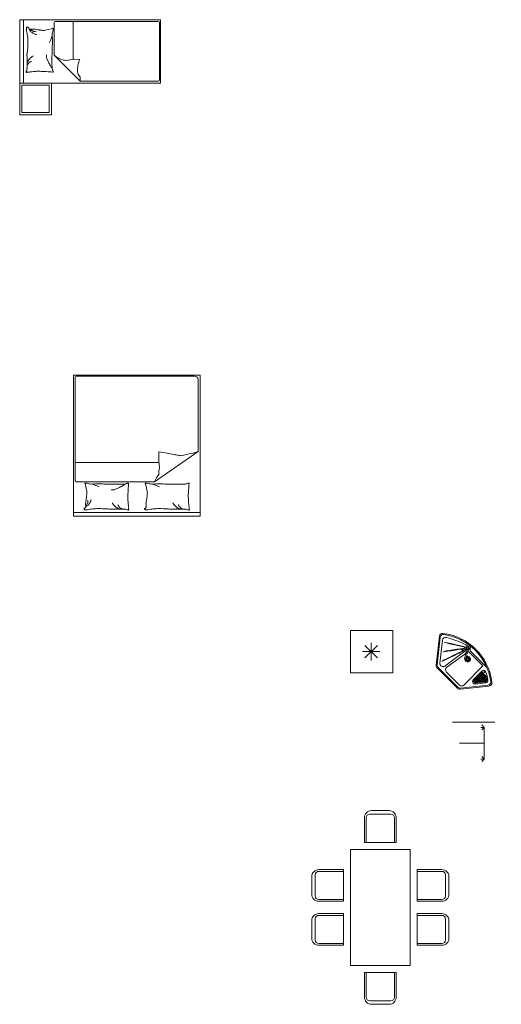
# Model space of a CAD drawing. Header units: millimetres. Extents: x 26913 to 168082, y -32666 to 98813.
# Tile 15 of 19: x 36511 to 43353, y -32666 to -18683. Entities that reach past the tile are written whole.
import ezdxf

# ---------------------------------------------------------------- set-up
doc = ezdxf.new("R2010")
doc.units = ezdxf.units.MM
doc.header["$LTSCALE"] = 400
doc.layers.get('0').update_dxf_attribs({"color": 250})
doc.layers.add('N_nábytek', color=7, linetype='Continuous', lineweight=13)
doc.layers.add('N_zařizovací předměty', color=7, linetype='Continuous', lineweight=13)
doc.styles.add('DIM_FONT', font='SIMPLEX.shx', dxfattribs={"width": 0.8})

# ---------------------------------------------------------------- blocks, each defined once
blk = doc.blocks.new('A$C5E4A2205')
for p, q in [((0, 2), (0.9, 2)), ((0, 0), (0, 2)), ((0.9, 2), (0.9, 0)), ((0, 1.948), (0.9, 1.948)), ((0.122, 1.525), (0.129, 1.555)), ((0.129, 1.555), (0.15, 1.637)), ((0.026, 1.491), (0.026, 0.032)), ((0.503, 1.511), (0.046, 1.511)), ((0.503, 1.511), (0.872, 1.142)), ((0.575, 1.314), (0.562, 1.218)), ((0.046, 1.239), (0.564, 1.239)), ((0.562, 1.218), (0.563, 1.146)), ((0.872, 0.032), (0.872, 1.142)), ((0.046, 0.012), (0.852, 0.012)), ((0.9, 0), (0, 0))]:
    blk.add_line(p, q)
for centre, radius, start, end in [((0.119, 1.891), 0.0131, 101.2724, 206.5805), ((0.138, 1.9), 0.0342, 206.5805, 265.5998), ((0.134, 1.815), 0.0904, 90, 101.2724), ((0.624, 1.813), 0.492, 173.7676, 180), ((0.08, 1.778), 0.0899, 41.4429, 53.7359), ((0.134, 1.745), 0.161, 81.5628, 90), ((0.071, 1.742), 0.14, 45.0976, 62.7964), ((0.108, 1.803), 0.0526, 25.3551, 41.4429), ((0.019, 1.76), 0.151, 21.8149, 25.3551), ((0.113, 1.602), 0.305, 74.256, 81.5628), ((0.071, 1.742), 0.14, 27.3988, 45.0976), ((0.261, 2.129), 0.242, 254.256, 262.4531), ((0.319, 2.566), 0.683, 262.4531, 270), ((0.319, 2.932), 1.049, 270, 276.0867), ((0.374, 2.415), 0.529, 276.0867, 280.1899), ((0.495, 1.744), 0.152, 92.5386, 100.1899), ((0.501, 1.607), 0.29, 85.1982, 92.5386), ((0.697, 1.726), 0.2, 151.6832, 156.9972), ((0.564, 1.798), 0.0493, 140.9651, 151.6832), ((0.598, 2.766), 0.873, 265.1982, 269.4243), ((0.701, 1.687), 0.225, 133.8115, 140.9651), ((0.816, 1.567), 0.392, 128.3886, 133.8115), ((0.62, 1.814), 0.0768, 117.2396, 128.3886), ((0.692, 1.674), 0.234, 110.8603, 117.2396), ((0.605, 3.387), 1.494, 269.4243, 271.9079), ((0.684, 1.799), 0.0992, 143.8234, 161.5603), ((0.684, 1.799), 0.0992, 126.0864, 143.8234), ((0.684, 1.799), 0.0992, 108.6766, 126.0864), ((0.627, 2.714), 0.821, 271.9079, 275.2592), ((0.697, 1.95), 0.0539, 275.2592, 300.6513), ((0.739, 1.879), 0.0289, 85.6975, 120.6513), ((1.645, 1.716), 0.913, 172.3191, 176.6313), ((0.936, 1.812), 0.198, 167.8905, 172.3191), ((0.74, 1.883), 0.0251, 68.2117, 85.6975), ((0.758, 1.892), 0.0156, 158.0096, 201.421), ((0.502, 1.905), 0.246, 347.8905, 351.8665), ((0.713, 1.875), 0.0328, 351.8665, 21.421), ((0.747, 1.897), 0.00428, 78.1069, 158.0096), ((0.749, 1.903), 0.00232, 258.1069, 19.564), ((0.748, 1.903), 0.00342, 19.564, 68.2117), ((0.336, 1.813), 0.204, 180, 189.6844), ((1.004, 1.927), 0.882, 189.6844, 192.1984), ((-0.168, 1.674), 0.317, 8.0051, 12.1984), ((-0.506, 1.626), 0.659, 2.6649, 8.0051), ((-0.031, 1.74), 0.206, 18.7799, 21.8149), ((0.11, 1.788), 0.0562, 0, 18.7799), ((0.075, 1.788), 0.0915, 345.3149, 0), ((0.071, 1.742), 0.14, 16.515, 27.3988), ((0.071, 1.742), 0.14, 5.6311, 16.515), ((1.411, 1.73), 0.679, 176.6313, 181.6331), ((2.097, 1.75), 1.365, 181.6331, 183.055), ((0.084, 1.654), 0.0677, 345.9548, 2.6649), ((0.215, 1.42), 0.12, 96.4341, 107.3864), ((0.218, 1.394), 0.146, 78.4414, 96.4341), ((0.007, 2.245), 0.739, 287.1982, 289.428), ((0.007, 2.245), 0.739, 289.428, 291.6577), ((0.007, 2.245), 0.739, 291.6577, 293.4844), ((0.007, 2.245), 0.739, 293.4844, 295.3111), ((0.545, -1.821), 3.362, 90.9704, 92.6096), ((0.585, -4.177), 5.719, 89.7135, 90.9704), ((0.514, 1.347), 0.272, 85.9172, 93.5552), ((0.53, 1.561), 0.058, 69.3257, 85.9172), ((0.371, 1.141), 0.507, 65.6735, 69.3257), ((-0.01, 0.297), 1.432, 63.5015, 65.6735), ((0.608, 0.378), 1.164, 86.426, 89.7135), ((0.489, 1.299), 0.313, 57.865, 63.5015), ((0.268, 0.947), 0.729, 54.1737, 57.865), ((0.672, 1.394), 0.146, 77.131, 86.426), ((14.35, 2.403), 13.636, 183.055, 183.5049), ((1.06, 1.59), 0.321, 183.5049, 189.9984), ((0.046, 1.491), 0.02, 90, 180), ((0.123, 1.525), 0.000917, 165.9551, 274.0829), ((0.104, 1.794), 0.271, 274.0829, 279.4841), ((0.11, 1.753), 0.23, 279.4841, 287.3864), ((0.293, 1.762), 0.23, 258.4414, 272.7491), ((0.237, 2.936), 1.405, 272.7491, 274.6176), ((0.448, 0.323), 1.216, 92.6096, 94.6176), ((0.214, 1.272), 0.375, 20.1488, 39.6445), ((0.397, 1.339), 0.18, 351.8644, 20.1488), ((0.694, 1.492), 0.0453, 62.7159, 77.131), ((0.75, 1.6), 0.0767, 242.7159, 253.7788), ((0.753, 1.611), 0.0875, 253.7788, 262.8796), ((0.742, 1.525), 0.00132, 262.8796, 343.3022), ((0.725, 1.53), 0.0193, 343.3022, 9.9984), ((0.046, 1.259), 0.02, 180, 270), ((0.733, 0.802), 0.383, 109.9478, 116.2172), ((0.661, 1), 0.172, 100.5945, 109.9478), ((0.735, 0.605), 0.574, 91.7887, 100.5945), ((0.721, 1.033), 0.146, 74.2839, 91.7887), ((0.74, 1.101), 0.0757, 50.6139, 74.2839), ((0.847, 1.231), 0.0928, 230.6139, 251.9572), ((0.842, 1.217), 0.0776, 251.9572, 268.5957), ((0.844, 1.288), 0.149, 268.5957, 280.5745), ((0.046, 0.032), 0.02, 180, 270), ((0.852, 0.032), 0.02, 270, 0)]:
    blk.add_arc(centre, radius, start, end)
at = {"style": 'DIM_FONT', "width": 0.8, "flags": 9}
for tag in ['XSIZE', 'YSIZE']:
    blk.add_attdef(tag, (0, 2), '', height=0.0005, dxfattribs=at)
blk = doc.blocks.new('A$C79766A75')
for p, q in [((1.801, 1.948), (0.001, 1.948)), ((0.771, 1.562), (0.75, 1.644)), ((0.779, 1.532), (0.771, 1.562)), ((1.63, 1.562), (1.61, 1.644)), ((1.638, 1.532), (1.63, 1.562)), ((0.647, 1.511), (0.029, 1.084)), ((0.647, 1.511), (1.755, 1.511)), ((1.775, 1.491), (1.775, 0.032)), ((0.588, 1.218), (0.575, 1.314)), ((1.755, 1.239), (0.585, 1.239)), ((0.587, 1.088), (0.588, 1.218)), ((0.029, 0.062), (0.029, 1.084)), ((1.755, 0.012), (0.079, 0.012))]:
    blk.add_line(p, q)
blk.add_lwpolyline([(0.001, 0), (1.801, 0), (1.801, 2), (0.001, 2)], close=True)
for centre, radius, start, end in [((0.148, 1.914), 0.00342, 291.7883, 340.436), ((0.15, 1.908), 0.00232, 340.436, 101.8931), ((0.15, 1.938), 0.0251, 274.3025, 291.7883), ((0.156, 1.909), 0.00428, 201.9904, 281.8931), ((0.125, 1.889), 0.0328, 338.579, 8.1335), ((-0.085, 1.825), 0.246, 8.1335, 12.1095), ((0.172, 1.899), 0.0156, 158.579, 201.9904), ((0.355, 1.887), 0.198, 187.6809, 192.1095), ((0.174, 1.939), 0.0289, 239.3487, 274.3025), ((1.072, 1.899), 0.913, 183.3687, 187.6809), ((0.171, 1.857), 0.0539, 59.3487, 84.7408), ((0.171, 1.083), 0.821, 84.7408, 88.0921), ((0.237, 2.001), 0.0992, 254.0648, 274.2159), ((0.303, 1.982), 0.0992, 233.9136, 254.0648), ((0.261, 0.406), 1.494, 88.0921, 90.5757), ((0.355, 1.945), 0.0992, 216.1766, 233.9136), ((0.399, 2.107), 0.234, 242.7604, 249.1397), ((0.391, 1.896), 0.0992, 198.4397, 216.1766), ((0.384, 1.029), 0.873, 90.5757, 94.8018), ((0.363, 1.949), 0.0768, 231.6114, 242.7604), ((0.599, 2.163), 0.392, 226.1885, 231.6114), ((0.531, 1.998), 0.225, 219.0349, 226.1885), ((0.388, 2.192), 0.29, 267.4614, 274.8018), ((0.418, 1.859), 0.0493, 208.3168, 219.0349), ((0.564, 1.906), 0.2, 203.0028, 208.3168), ((0.439, 2.053), 0.152, 259.8101, 267.4614), ((0.376, 1.375), 0.529, 79.8101, 83.9133), ((0.47, 0.847), 1.049, 83.9133, 90), ((0.671, 1.213), 0.683, 90, 97.5469), ((0.737, 1.662), 0.242, 97.5469, 105.744), ((0.66, 2.204), 0.305, 278.4372, 285.744), ((0.743, 2.072), 0.161, 270, 278.4372), ((0.796, 1.858), 0.0342, 94.4002, 153.4195), ((1.257, 1.874), 0.492, 180, 186.2324), ((0.97, 1.786), 0.204, 170.3156, 180), ((0.784, 2.001), 0.0904, 258.7276, 270), ((0.796, 1.905), 0.0131, 153.4195, 258.7276), ((1.007, 1.914), 0.00342, 291.7883, 340.436), ((1.009, 1.908), 0.00232, 340.436, 101.8931), ((1.009, 1.938), 0.0251, 274.3025, 291.7883), ((1.015, 1.909), 0.00428, 201.9904, 281.8931), ((0.984, 1.889), 0.0328, 338.579, 8.1335), ((0.774, 1.825), 0.246, 8.1335, 12.1095), ((1.031, 1.899), 0.0156, 158.579, 201.9904), ((1.214, 1.887), 0.198, 187.6809, 192.1095), ((1.033, 1.939), 0.0289, 239.3487, 274.3025), ((1.931, 1.899), 0.913, 183.3687, 187.6809), ((1.03, 1.857), 0.0539, 59.3487, 84.7408), ((1.03, 1.083), 0.821, 84.7408, 88.0921), ((1.096, 2.001), 0.0992, 254.0648, 274.2159), ((1.162, 1.982), 0.0992, 233.9136, 254.0648), ((1.12, 0.406), 1.494, 88.0921, 90.5757), ((1.215, 1.945), 0.0992, 216.1766, 233.9136), ((1.258, 2.107), 0.234, 242.7604, 249.1397), ((1.25, 1.896), 0.0992, 198.4397, 216.1766), ((1.243, 1.029), 0.873, 90.5757, 94.8018), ((1.222, 1.949), 0.0768, 231.6114, 242.7604), ((1.458, 2.163), 0.392, 226.1885, 231.6114), ((1.39, 1.998), 0.225, 219.0349, 226.1885), ((1.277, 1.859), 0.0493, 208.3168, 219.0349), ((1.247, 2.192), 0.29, 267.4614, 274.8018), ((1.423, 1.906), 0.2, 203.0028, 208.3168), ((1.299, 2.053), 0.152, 259.8101, 267.4614), ((1.236, 1.375), 0.529, 79.8101, 83.9133), ((1.329, 0.847), 1.049, 83.9133, 90), ((1.53, 1.213), 0.683, 90, 97.5469), ((1.596, 1.662), 0.242, 97.5469, 105.744), ((1.519, 2.204), 0.305, 278.4372, 285.744), ((1.466, 1.912), 0.14, 314.9024, 332.6012), ((1.526, 1.972), 0.14, 297.2036, 314.9024), ((1.406, 1.89), 0.206, 338.1851, 341.2201), ((1.464, 1.888), 0.151, 334.6449, 338.1851), ((1.602, 2.072), 0.161, 270, 278.4372), ((1.565, 1.867), 0.0526, 318.5571, 334.6449), ((1.559, 1.917), 0.0899, 306.2641, 318.5571), ((1.655, 1.858), 0.0342, 94.4002, 153.4195), ((2.117, 1.874), 0.492, 180, 186.2324), ((1.829, 1.786), 0.204, 170.3156, 180), ((1.643, 2.001), 0.0904, 258.7276, 270), ((1.655, 1.905), 0.0131, 153.4195, 258.7276), ((13.777, 0.85), 13.636, 176.4951, 176.945), ((0.846, 1.757), 0.679, 178.3669, 183.3687), ((1.532, 1.645), 1.365, 176.945, 178.3669), ((0.096, 1.756), 0.659, 351.9949, 357.3351), ((0.444, 1.792), 0.317, 347.8016, 351.9949), ((1.628, 1.599), 0.882, 167.8016, 170.3156), ((14.636, 0.85), 13.636, 176.4951, 176.945), ((1.705, 1.757), 0.679, 178.3669, 183.3687), ((2.391, 1.645), 1.365, 176.945, 178.3669), ((1.415, 1.802), 0.14, 343.485, 354.3689), ((1.43, 1.853), 0.14, 332.6012, 343.485), ((1.54, 1.813), 0.0562, 341.2201, 0), ((1.505, 1.772), 0.0915, 0, 14.6851), ((0.955, 1.756), 0.659, 351.9949, 357.3351), ((1.303, 1.792), 0.317, 347.8016, 351.9949), ((2.487, 1.599), 0.882, 167.8016, 170.3156), ((0.477, 1.521), 0.321, 170.0016, 176.4951), ((0.138, 1.535), 0.0193, 350.0016, 16.6978), ((0.207, 1.465), 0.0767, 106.2212, 117.2841), ((0.176, 1.583), 0.0453, 282.869, 297.2841), ((0.187, 1.689), 0.146, 273.574, 282.869), ((0.214, 2.71), 1.164, 270.2865, 273.574), ((0.383, 7.266), 5.719, 269.0296, 270.2865), ((0.565, 4.907), 3.362, 267.3904, 269.0296), ((0.606, 2.757), 1.216, 265.3824, 267.3904), ((0.483, 0.139), 1.405, 85.3824, 87.2509), ((0.283, 0.907), 0.739, 64.6889, 66.5156), ((0.643, 1.314), 0.23, 87.2509, 101.5586), ((0.326, 0.888), 0.739, 66.5156, 68.3423), ((0.375, 0.869), 0.739, 68.3423, 70.572), ((0.429, 0.85), 0.739, 70.572, 72.8018), ((0.67, 1.689), 0.146, 263.5659, 281.5586), ((0.735, 1.66), 0.12, 252.6136, 263.5659), ((0.684, 1.314), 0.23, 72.6136, 80.5159), ((0.683, 1.647), 0.0677, 357.3351, 14.0452), ((1.336, 1.521), 0.321, 170.0016, 176.4951), ((0.997, 1.535), 0.0193, 350.0016, 16.6978), ((1.066, 1.465), 0.0767, 106.2212, 117.2841), ((1.035, 1.583), 0.0453, 282.869, 297.2841), ((1.047, 1.689), 0.146, 273.574, 282.869), ((0.677, 2.162), 0.729, 302.135, 305.8263), ((1.073, 2.71), 1.164, 270.2865, 273.574), ((0.964, 1.851), 0.313, 296.4985, 302.135), ((0.541, 2.891), 1.432, 294.3265, 296.4985), ((1.243, 7.266), 5.719, 269.0296, 270.2865), ((1.001, 2.083), 0.507, 290.6743, 294.3265), ((1.206, 1.68), 0.058, 274.0828, 290.6743), ((1.243, 1.897), 0.272, 266.4448, 274.0828), ((1.424, 4.907), 3.362, 267.3904, 269.0296), ((1.465, 2.757), 1.216, 265.3824, 267.3904), ((1.343, 0.139), 1.405, 85.3824, 87.2509), ((1.143, 0.907), 0.739, 64.6889, 66.5156), ((1.502, 1.314), 0.23, 87.2509, 101.5586), ((1.186, 0.888), 0.739, 66.5156, 68.3423), ((1.234, 0.869), 0.739, 68.3423, 70.572), ((1.289, 0.85), 0.739, 70.572, 72.8018), ((1.529, 1.689), 0.146, 263.5659, 281.5586), ((1.594, 1.66), 0.12, 252.6136, 263.5659), ((1.543, 1.314), 0.23, 72.6136, 80.5159), ((1.542, 1.647), 0.0677, 357.3351, 14.0452), ((0.157, 1.53), 0.00132, 16.6978, 97.1204), ((0.183, 1.447), 0.0875, 97.1204, 106.2212), ((0.406, 1.376), 0.18, 339.8512, 8.1356), ((0.295, 1.641), 0.375, 320.3555, 339.8512), ((0.733, 1.263), 0.271, 80.5159, 85.9171), ((0.779, 1.531), 0.000917, 85.9171, 194.0449), ((1.016, 1.53), 0.00132, 16.6978, 97.1204), ((1.042, 1.447), 0.0875, 97.1204, 106.2212), ((1.592, 1.263), 0.271, 80.5159, 85.9171), ((1.638, 1.531), 0.000917, 85.9171, 194.0449), ((1.755, 1.491), 0.02, 0, 90), ((1.755, 1.259), 0.02, 270, 0), ((-0.639, 5.103), 4.065, 280.7276, 282.9255), ((0.278, 1.199), 0.0581, 262.2696, 280.7276), ((0.333, 1.331), 0.194, 256.8096, 262.2696), ((-0.202, -1.325), 2.516, 76.8096, 78.3259), ((-0.055, -1.428), 2.588, 78.3259, 80.505), ((-0.475, 2.849), 1.835, 285.9352, 287.7364), ((-0.063, 1.742), 0.657, 282.9255, 285.9352), ((-0.037, -2.64), 3.78, 80.505, 82.308), ((0.079, 0.062), 0.05, 180, 270), ((1.755, 0.032), 0.02, 270, 0)]:
    blk.add_arc(centre, radius, start, end)
blk = doc.blocks.new('lednička 8 [xxx] 60x60')
at = {"linetype": 'ByBlock', "lineweight": -2}
for p, q in [((600, 600), (0, 600)), ((0, 600), (0, 0)), ((600, 0), (600, 600)), ((293, 425), (293, 175)), ((168, 300), (418, 300)), ((382, 388), (205, 212)), ((205, 388), (382, 212)), ((0, 0), (600, 0))]:
    blk.add_line(p, q, dxfattribs=at)
blk = doc.blocks.new('A$C26F62653')
at = {"lineweight": 5}
for p, q in [((421, 470), (366, 97)), ((398, 104), (458, 480)), ((429, 460), (474, 395)), ((491, 406), (447, 471)), ((458, 480), (747, 480)), ((475, 504), (800, 504)), ((747, 480), (747, 97)), ((10, 341), (269, 17)), ((31, 338), (276, 32)), ((81, 331), (286, 75)), ((989, 338), (744, 32)), ((1011, 341), (752, 17)), ((788, 417), (788, 242)), ((850, 220), (945, 339)), ((304, 0), (716, 0)), ((311, 15), (709, 15)), ((442, 52), (702, 52))]:
    blk.add_line(p, q, dxfattribs=at)
for centre, radius in [((411, 504), 13.2), ((822, 432), 6.07), ((798, 406), 3.74), ((798, 390), 3.74), ((798, 390), 3.74), ((798, 375), 3.74), ((798, 359), 3.74), ((798, 343), 3.74), ((798, 327), 3.74), ((798, 311), 3.74), ((798, 295), 3.74), ((798, 279), 3.74), ((813, 406), 3.74), ((813, 390), 3.74), ((813, 375), 3.74), ((813, 359), 3.74), ((813, 343), 3.74), ((813, 327), 3.74), ((813, 311), 3.74), ((813, 295), 3.74), ((813, 279), 3.74), ((828, 406), 3.74), ((828, 390), 3.74), ((828, 375), 3.74), ((828, 359), 3.74), ((828, 343), 3.74), ((828, 327), 3.74), ((828, 311), 3.74), ((828, 295), 3.74), ((828, 279), 3.74), ((843, 406), 3.74), ((843, 390), 3.74), ((843, 375), 3.74), ((843, 359), 3.74), ((843, 343), 3.74), ((843, 327), 3.74), ((843, 311), 3.74), ((843, 295), 3.74), ((843, 279), 3.74), ((858, 406), 3.74), ((858, 390), 3.74), ((858, 375), 3.74), ((858, 359), 3.74), ((858, 343), 3.74), ((858, 327), 3.74), ((858, 311), 3.74), ((858, 295), 3.74), ((858, 279), 3.74), ((873, 406), 3.74), ((873, 390), 3.74), ((873, 375), 3.74), ((873, 359), 3.74), ((873, 343), 3.74), ((873, 327), 3.74), ((873, 311), 3.74), ((873, 295), 3.74), ((873, 279), 3.74), ((888, 406), 3.74), ((888, 390), 3.74), ((888, 375), 3.74), ((888, 359), 3.74), ((888, 343), 3.74), ((888, 327), 3.74), ((888, 311), 3.74), ((888, 295), 3.74), ((903, 390), 3.74), ((903, 375), 3.74), ((903, 359), 3.74), ((903, 343), 3.74), ((903, 327), 3.74), ((903, 311), 3.74), ((918, 390), 3.74), ((918, 375), 3.74), ((918, 359), 3.74), ((918, 343), 3.74), ((918, 327), 3.74), ((932, 375), 3.74), ((933, 359), 3.74), ((933, 343), 3.74), ((798, 263), 3.74), ((798, 248), 3.74), ((798, 232), 3.74), ((813, 263), 3.74), ((813, 248), 3.74), ((813, 232), 3.74), ((828, 263), 3.74), ((828, 248), 3.74), ((828, 232), 3.74), ((843, 263), 3.74), ((843, 248), 3.74), ((843, 232), 3.74), ((858, 263), 3.74), ((858, 248), 3.74)]:
    blk.add_circle(centre, radius, dxfattribs=at)
for centre, radius, start, end in [((510, -222), 797, 51.7684, 128.2316), ((510, -222), 782, 52.9435, 127.0565), ((659, -505), 1065, 103.7234, 122.2173), ((378, 435), 6.64, 156.1358, 332.3556), ((139, 541), 255, 336.1358, 352.2771), ((380, 436), 4.91, 187.7651, 270.7483), ((610, 314), 255, 136.2143, 152.3556), ((399, 490), 60.8, 28.731, 101.8915), ((308, 504), 86.6, 334.5047, 356.006), ((411, 504), 20, 316.2143, 172.2771), ((411, 504), 16.2, 192.8443, 306.0708), ((476, 423), 86.6, 132.4854, 153.9867), ((412, 502), 28.5, 332.4191, 101.3602), ((347, 403), 100, 34.5132, 47.8811), ((400, 454), 29.3, 33.0069, 56.7492), ((529, 527), 100, 191.0262, 214.5133), ((462, 496), 29.3, 186.6463, 215.1533), ((475, 529), 25, 202.9906, 270), ((525, 395), 38.4, 234.6196, 158.964), ((525, 395), 31.3, 239.6825, 168.433), ((823, 417), 35, 63.7895, 180), ((509, -220), 745, 54.8833, 63.7895), ((45, 369), 45, 128.2316, 218.6598), ((66, 366), 45, 127.0565, 218.6598), ((116, 359), 45, 123.9063, 218.7472), ((391, 338), 100, 20.0108, 34.5132), ((498, 377), 13.9, 200.0108, 49.0157), ((496, 381), 7.59, 93.3242, 152.577), ((573, 463), 100, 214.5133, 229.0157), ((498, 377), 8.12, 242.5557, 44.6365), ((918, 361), 35, 321.3402, 54.8833), ((954, 366), 45, 321.3402, 52.9435), ((975, 369), 45, 321.3402, 51.7684), ((823, 242), 35, 180, 321.3402), ((304, 45), 45, 218.6598, 270), ((311, 60), 45, 218.6598, 270), ((321, 103), 45, 218.7472, 351.5771), ((442, 97), 45, 170.883, 270), ((702, 97), 45, 270, 0), ((709, 60), 45, 270, 321.3402), ((716, 45), 45, 270, 321.3402)]:
    blk.add_arc(centre, radius, start, end, dxfattribs=at)
for centre, major_axis, ratio in [((252, 411), (-129, -81), 0.024903), ((344, 279), (-57, -166), 0.021893), ((512, 412), (-5.77, 7.94), 0.141228), ((518, 416), (-3.03, 9.33), 0.141228), ((525, 417), (0, 9.81), 0.141228), ((531, 416), (3.03, 9.33), 0.141228), ((537, 412), (5.77, 7.94), 0.141228), ((504, 402), (-9.33, 3.03), 0.141228), ((507, 408), (-7.94, 5.77), 0.141228), ((518, 375), (-3.03, -9.33), 0.141228), ((525, 373), (0, -9.81), 0.141228), ((531, 375), (3.03, -9.33), 0.141228), ((537, 378), (5.77, -7.94), 0.141228), ((542, 408), (7.94, 5.77), 0.141228), ((542, 382), (7.94, -5.77), 0.141228), ((545, 402), (9.33, 3.03), 0.141228), ((546, 395), (9.81, 0), 0.141228), ((545, 388), (9.33, -3.03), 0.141228)]:
    blk.add_ellipse(centre, major_axis=major_axis, ratio=ratio, dxfattribs=at)
for centre, major_axis, ratio, start_param, end_param in [((295, 347), (-92, -125), 0.028535, 3.39134, 9.006628), ((503, 395), (-9.81, 0), 0.141228, 1.333526, 5.325935), ((504, 388), (-9.33, -3.03), 0.141228, 1.819948, 4.707933), ((507, 382), (-7.94, -5.77), 0.141228, 1.910788, 4.353767), ((512, 378), (-5.77, -7.94), 0.141228, 1.356424, 4.543366)]:
    blk.add_ellipse(centre, major_axis=major_axis, ratio=ratio, start_param=start_param, end_param=end_param, dxfattribs=at)
blk = doc.blocks.new('zidle_02')
for points in [[(125, 450), (-125, 450, 0.414214), (-225, 350), (-225, 0), (225, 0), (225, 350, 0.414214)], [(150, 400), (-150, 400, 0.414214), (-200, 350), (-200, 0), (200, 0), (200, 350, 0.414214)]]:
    blk.add_lwpolyline(points, format="xyb", close=True)
blk = doc.blocks.new('*U58')
at = {"lineweight": 13}
blk.add_lwpolyline([(0, 0), (1650, 0), (1650, 850), (0, 850)], close=True, dxfattribs=at)
blk.add_blockref('zidle_02', (512.5, 950))
at = {"xscale": -1}
blk.add_blockref('zidle_02', (1137.5, 950), dxfattribs=at)
for p, rotation in [((-100, 425), 90), ((1137.5, -100), 180)]:
    blk.add_blockref('zidle_02', p, dxfattribs=dict(rotation=rotation))
for p, rotation in [((1750, 425), 270), ((512.5, -100), 180)]:
    blk.add_blockref('zidle_02', p, dxfattribs=dict(at, rotation=rotation))

msp = doc.modelspace()

# ---------------------------------------------------------------- linework, layer by layer
at = {"layer": 'N_nábytek'}
for points in [[(36961, -20033), (36511, -20033), (36511, -19583), (36961, -19583)], [(36931, -20003), (36541, -20003), (36541, -19613), (36931, -19613)]]:
    msp.add_lwpolyline(points, close=True, dxfattribs=at)
for points in [[(43261, -28658), (42661, -28658)], [(43111, -28733), (43061, -28733)], [(43111, -28733), (43061, -28733)], [(43111, -28733), (43075, -28697)], [(43111, -28733), (43075, -28768)], [(43111, -28733), (43111, -29183)], [(43111, -28958), (42761, -28958)], [(43111, -29183), (43061, -29183)], [(43111, -29183), (43061, -29183)], [(43111, -29183), (43075, -29147)], [(43111, -29183), (43075, -29218)]]:
    msp.add_lwpolyline(points, dxfattribs=at)

# ---------------------------------------------------------------- block references
at = {"layer": 'N_nábytek', "yscale": 1000, "zscale": 1000}
for name, p, xscale, rotation in [('A$C5E4A2205', (38511, -18683), -1000, 90), ('A$C79766A75', (39074, -23733), 1000, 180)]:
    msp.add_blockref(name, p, dxfattribs=dict(at, xscale=xscale, rotation=rotation))
at = {"layer": 'N_nábytek', "rotation": 270}
msp.add_blockref('*U58', (41209, -30466), dxfattribs=at)
at = {"layer": 'N_zařizovací předměty', "rotation": 315}
msp.add_blockref('A$C26F62653', (42225, -27672), dxfattribs=at)
at = {"layer": 'N_zařizovací předměty', "xscale": -1, "rotation": 180}
msp.add_blockref('lednička 8 [xxx] 60x60', (41211, -27358), dxfattribs=at)

doc.saveas('drawing.dxf')
